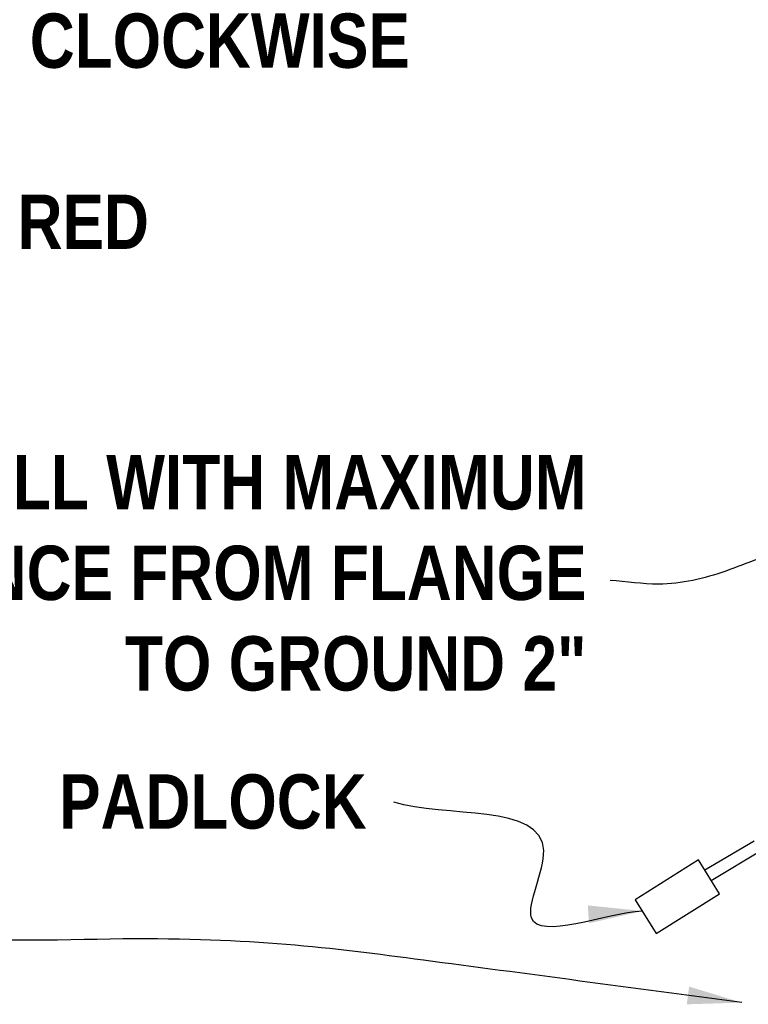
# Model space of a CAD drawing. Extents: x 0.5 to 9, y 11.5 to 22.5.
# Tile 5 of 157: x 4 to 5.2, y 17.1 to 18.7. Entities that reach past the tile are written whole.
import ezdxf

# ---------------------------------------------------------------- set-up
doc = ezdxf.new("R2010")
doc.units = 0
doc.header["$MEASUREMENT"] = 0
for name, color, linetype in [('BLOW-OFF-VALVE', 1, 'CONTINUOUS'), ('DIMENSIONS', 7, 'CONTINUOUS'), ('TEXT', 255, 'CONTINUOUS')]:
    doc.layers.add(name, color=color, linetype=linetype)
doc.styles.add('TECHNICAL', font='techb___.ttf')
doc.dimstyles.get("Standard").update_dxf_attribs({"dimtxt": 0.18, "dimasz": 0.18, "dimexe": 0.18, "dimexo": 0.0625, "dimgap": 0.09, "dimtad": 0, "dimtih": 1, "dimtoh": 1, "dimdec": 4, "dimzin": 0, "dimdsep": 46, "dimtxsty": 'Standard', "dimcen": 0.09, "dimadec": 0, "dimazin": 0, "dimtfac": 1, "dimtdec": 4, "dimtofl": 0, "dimtmove": 0, "dimatfit": 3, "dimfxl": 1, "dimtolj": 1, "dimtzin": 0, "dimarcsym": 0})

msp = doc.modelspace()

# ---------------------------------------------------------------- linework, layer by layer
at = {"layer": 'BLOW-OFF-VALVE', "color": 7}
for points in [[(5.10129, 17.31542), (5.18333, 17.36372)], [(5.11197, 17.2982), (5.1965, 17.34867)], [(5.02089, 17.20999), (5.12596, 17.27566), (5.09085, 17.33225), (4.98582, 17.26598), (5.02089, 17.20999)]]:
    msp.add_lwpolyline(points, dxfattribs=at)

# ---------------------------------------------------------------- texts
at = {"layer": 'DIMENSIONS', "color": 7, "char_height": 0.09, "attachment_point": 9, "style": 'TECHNICAL'}
for s, insert in [('INSTALL WITH MAXIMUM\\PDISTANCE FROM FLANGE\\PTO GROUND 2"', (4.90548, 17.61137)), ('PADLOCK', (4.54109, 17.38261))]:
    msp.add_mtext(s, dxfattribs=dict(at, insert=insert))
at = {"layer": 'TEXT', "color": 7, "insert": (3.39305, 19.03448), "char_height": 0.09, "width": 4.2476, "attachment_point": 2, "style": 'TECHNICAL'}
msp.add_mtext('2" MAINGUARD HYDRANT MAY BE PURCHASED FROM DISTRICT\\PNATIONAL STANDARD THREAD\\PDIRECTION OF OPENING COUNTER CLOCKWISE \\PTO BE BURIED 4 FT\\PHYDRANT TO BE PAINTED RED', dxfattribs=at)

# ---------------------------------------------------------------- leaders
at = {"layer": 'DIMENSIONS', "color": 7, "path_type": 1}
msp.add_leader([(5.50113, 17.52322), (5.42922, 17.71392), (5.37648, 17.81936), (5.24461, 17.84571), (5.13631, 17.81058), (5.02501, 17.78895), (4.94463, 17.79513)], dimstyle='Standard', override={"dimscale": 0.5, "dimtxsty": 'TECHNICAL', "dimclrt": 7}, dxfattribs=at)
at = {"layer": 'DIMENSIONS', "color": 7, "path_type": 1, "annotation_type": 0, "has_hookline": 1, "hookline_direction": 1}
for points, text_width in [([(5.16275, 17.0956), (4.63528, 17.16589), (4.13712, 17.20103), (3.63896, 17.35333), (3.66068, 17.48966), (3.49842, 17.51862)], 1.40092), ([(4.99838, 17.24735), (4.81424, 17.23618), (4.83455, 17.34747), (4.58609, 17.42761)], 0.53395)]:
    msp.add_leader(points, dimstyle='Standard', override={"dimscale": 0.5, "dimtxsty": 'TECHNICAL', "dimclrt": 7}, dxfattribs=dict(at, text_width=text_width))

doc.saveas('drawing.dxf')
